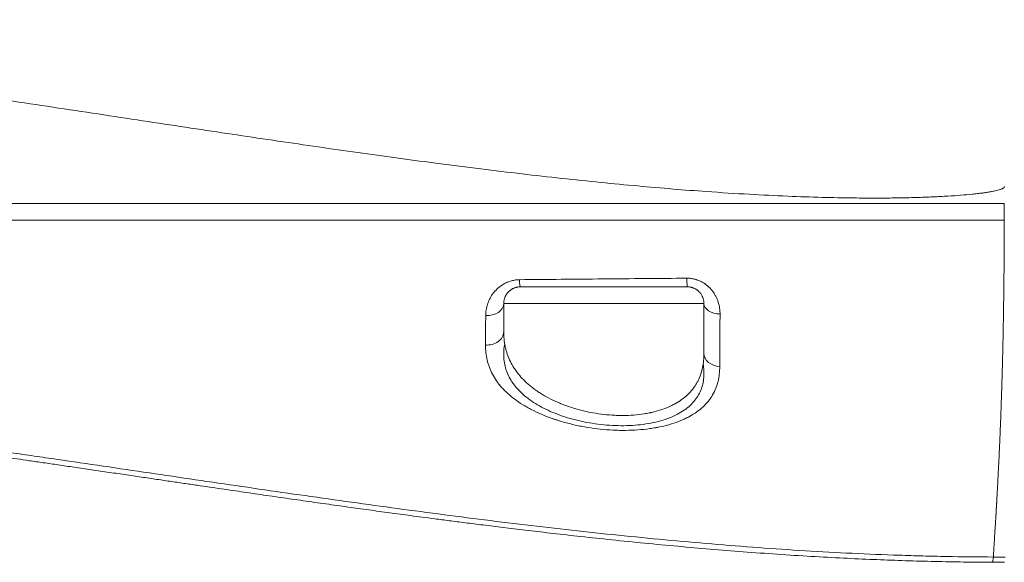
# Model space of a CAD drawing. Header units: millimetres. Extents: x 809 to 6054, y -5716 to -1261.
# Tile 64 of 94: x 5577.68 to 5587.12, y -5596.8 to -5591.6. Entities that reach past the tile are written whole.
import ezdxf

# ---------------------------------------------------------------- set-up
doc = ezdxf.new("R2010")
doc.units = ezdxf.units.MM
doc.header["$LTSCALE"] = 0.3175
doc.layers.add('1轮廓实线层', color=7, linetype='Continuous', lineweight=18)

# ---------------------------------------------------------------- blocks, each defined once
blk = doc.blocks.new('MR07S-930')
at = {"layer": '1轮廓实线层'}
for p, q in [((6890.257, -5793.736), (6890.257, -5794.736)), ((6872.26, -5799.736), (6860.26, -5799.736))]:
    blk.add_line(p, q, dxfattribs=at)
for centre, major_axis, ratio, start_param, end_param in [((6861.26, -5797.736), (0, 1), 0.065993, 2.18078, 3.141593), ((6871.26, -5797.736), (0, -1), 0.029993, 5.218244, 6.283185), ((6859.26, -5799.736), (-1, 0), 0.719436, 1.493035, 3.141593), ((6873.26, -5799.736), (-1, 0), 0.627064, 0, 1.534257), ((6859.26, -5801.429), (-1, 0), 0.795187, 1.481922, 3.141593), ((6873.26, -5802.717), (-1, 0), 0.787485, 0, 1.517447)]:
    blk.add_ellipse(centre, major_axis=major_axis, ratio=ratio, start_param=start_param, end_param=end_param, dxfattribs=at)
for points, degree, knots in [([(6890.26, -5792.736), (6890.26, -5792.737), (6890.259, -5792.741), (6890.258, -5792.745), (6890.257, -5792.75), (6890.255, -5792.755), (6890.254, -5792.759), (6890.252, -5792.764), (6890.249, -5792.768), (6890.247, -5792.773), (6890.244, -5792.777), (6890.241, -5792.781), (6890.238, -5792.786), (6890.235, -5792.79), (6890.231, -5792.794), (6890.221, -5792.804), (6890.201, -5792.821), (6890.167, -5792.842), (6890.125, -5792.863), (6890.075, -5792.884), (6890.016, -5792.906), (6889.926, -5792.935), (6889.797, -5792.969), (6889.623, -5793.007), (6889.421, -5793.045), (6889.19, -5793.083), (6888.931, -5793.119), (6888.644, -5793.154), (6888.216, -5793.201), (6887.623, -5793.253), (6886.838, -5793.307), (6885.945, -5793.353), (6884.94, -5793.389), (6883.815, -5793.413), (6882.561, -5793.423), (6881.058, -5793.415), (6879.282, -5793.381), (6877.204, -5793.309), (6874.894, -5793.195), (6872.603, -5793.048), (6870.373, -5792.878), (6868.258, -5792.696), (6866.038, -5792.483), (6863.725, -5792.241), (6861.329, -5791.97), (6858.861, -5791.672), (6856.444, -5791.363), (6854.084, -5791.049), (6851.787, -5790.732), (6849.433, -5790.397), (6847.03, -5790.048), (6844.598, -5789.688), (6842.122, -5789.317), (6839.58, -5788.933), (6836.953, -5788.534), (6834.264, -5788.127), (6831.539, -5787.718), (6828.799, -5787.312), (6826.215, -5786.937), (6823.803, -5786.594), (6821.579, -5786.285), (6819.391, -5785.989), (6816.927, -5785.666), (6814.245, -5785.329), (6811.394, -5784.99), (6808.733, -5784.692), (6806.057, -5784.41), (6803.412, -5784.151), (6800.837, -5783.918), (6798.552, -5783.725), (6796.532, -5783.565), (6794.95, -5783.445), (6793.746, -5783.355), (6792.865, -5783.29), (6792.065, -5783.229), (6791.344, -5783.172), (6790.702, -5783.119), (6790.137, -5783.069), (6789.649, -5783.02), (6789.236, -5782.974), (6788.898, -5782.928), (6788.68, -5782.892), (6788.56, -5782.867), (6788.512, -5782.856), (6788.468, -5782.845), (6788.429, -5782.834), (6788.393, -5782.823), (6788.362, -5782.813), (6788.334, -5782.802), (6788.315, -5782.793), (6788.302, -5782.786), (6788.294, -5782.781), (6788.287, -5782.775), (6788.281, -5782.77), (6788.275, -5782.764), (6788.27, -5782.757), (6788.266, -5782.751), (6788.263, -5782.743), (6788.261, -5782.738), (6788.26, -5782.736)], 3, [0, 0, 0, 0, 0.000047, 0.000094, 0.000142, 0.000189, 0.000236, 0.000284, 0.000332, 0.000381, 0.000431, 0.000481, 0.000533, 0.000585, 0.000638, 0.000693, 0.001012, 0.001397, 0.001854, 0.002385, 0.002993, 0.003679, 0.005149, 0.006881, 0.008881, 0.01115, 0.013693, 0.016513, 0.019612, 0.026246, 0.03389, 0.042571, 0.052336, 0.063255, 0.07542, 0.088939, 0.107127, 0.127258, 0.149634, 0.174619, 0.194275, 0.2149, 0.236576, 0.259387, 0.28276, 0.30695, 0.331943, 0.353892, 0.376447, 0.399605, 0.423304, 0.447306, 0.471353, 0.49638, 0.522349, 0.548913, 0.575759, 0.602752, 0.629775, 0.651968, 0.673832, 0.695309, 0.716421, 0.746363, 0.774198, 0.800195, 0.824531, 0.852717, 0.877763, 0.899988, 0.919633, 0.936893, 0.946293, 0.954881, 0.96268, 0.969707, 0.975972, 0.981486, 0.986258, 0.990298, 0.993614, 0.996215, 0.99673, 0.997206, 0.997644, 0.998043, 0.998404, 0.998727, 0.999014, 0.999264, 0.999355, 0.999443, 0.999528, 0.999609, 0.999689, 0.999767, 0.999845, 0.999922, 1, 1, 1, 1]), ([(6890.259, -5793.736), (6889.211, -5793.736), (6888.163, -5793.736), (6886.067, -5793.736), (6885.019, -5793.736), (6881.874, -5793.736), (6879.778, -5793.736), (6875.585, -5793.736), (6873.488, -5793.736), (6869.295, -5793.736), (6867.198, -5793.736), (6864.053, -5793.736), (6863.004, -5793.736), (6860.908, -5793.736), (6859.859, -5793.736), (6856.715, -5793.736), (6854.62, -5793.736), (6851.477, -5793.736), (6850.43, -5793.736), (6848.336, -5793.736), (6847.289, -5793.736), (6844.149, -5793.736), (6842.056, -5793.736), (6838.918, -5793.736), (6837.872, -5793.736), (6835.78, -5793.736), (6834.735, -5793.736), (6832.644, -5793.736), (6831.599, -5793.736), (6829.509, -5793.736), (6828.464, -5793.736), (6826.374, -5793.736), (6825.329, -5793.736), (6823.24, -5793.736), (6822.195, -5793.736), (6819.061, -5793.736), (6816.973, -5793.736), (6812.794, -5793.736), (6810.705, -5793.736), (6806.524, -5793.736), (6804.433, -5793.736), (6800.247, -5793.736), (6798.153, -5793.736), (6795.008, -5793.736), (6793.959, -5793.736), (6791.86, -5793.736), (6790.811, -5793.736), (6789.76, -5793.736)], 3, [0, 0, 0, 0, 0.03125, 0.03125, 0.0625, 0.0625, 0.125, 0.125, 0.1875, 0.1875, 0.25, 0.25, 0.28125, 0.28125, 0.3125, 0.3125, 0.375, 0.375, 0.40625, 0.40625, 0.4375, 0.4375, 0.5, 0.5, 0.53125, 0.53125, 0.5625, 0.5625, 0.59375, 0.59375, 0.625, 0.625, 0.65625, 0.65625, 0.6875, 0.6875, 0.75, 0.75, 0.8125, 0.8125, 0.875, 0.875, 0.9375, 0.9375, 0.96875, 0.96875, 1, 1, 1, 1]), ([(6790.26, -5793.736), (6790.409, -5793.736), (6793.978, -5793.736), (6797.666, -5793.736), (6800.623, -5793.736), (6803.923, -5793.736), (6806.718, -5793.736), (6810.04, -5793.736), (6812.538, -5793.736), (6815.999, -5793.736), (6817.113, -5793.736), (6818.841, -5793.736), (6821.391, -5793.736), (6821.653, -5793.736), (6825.252, -5793.736), (6827.807, -5793.736), (6831.523, -5793.736), (6834.766, -5793.736), (6840.191, -5793.736), (6845.305, -5793.736), (6851.343, -5793.736), (6857.633, -5793.736), (6862.614, -5793.736), (6868.083, -5793.736), (6872.732, -5793.736), (6878.01, -5793.736), (6883.871, -5793.736), (6890.257, -5793.736)], 2, [0, 0, 0, 0.00271, 0.06504, 0.06504, 0.127371, 0.127371, 0.189702, 0.189702, 0.252032, 0.252032, 0.283198, 0.283198, 0.314363, 0.314363, 0.376694, 0.376694, 0.439024, 0.439024, 0.501355, 0.501355, 0.626016, 0.626016, 0.750677, 0.750677, 0.875339, 0.875339, 1, 1, 1]), ([(6790.557, -5794.736), (6793.978, -5794.736), (6797.666, -5794.736), (6800.623, -5794.736), (6803.923, -5794.736), (6806.718, -5794.736), (6810.04, -5794.736), (6812.538, -5794.736), (6815.999, -5794.736), (6817.113, -5794.736), (6818.841, -5794.736), (6821.391, -5794.736), (6821.653, -5794.736), (6825.252, -5794.736), (6827.807, -5794.736), (6831.523, -5794.736), (6834.766, -5794.736), (6840.191, -5794.736), (6845.305, -5794.736), (6851.343, -5794.736), (6857.633, -5794.736), (6862.614, -5794.736), (6868.083, -5794.736), (6872.732, -5794.736), (6878.01, -5794.736), (6883.871, -5794.736), (6890.257, -5794.736)], 2, [0, 0, 0, 0.0625, 0.0625, 0.125, 0.125, 0.1875, 0.1875, 0.25, 0.25, 0.28125, 0.28125, 0.3125, 0.3125, 0.375, 0.375, 0.4375, 0.4375, 0.5, 0.5, 0.625, 0.625, 0.75, 0.75, 0.875, 0.875, 1, 1, 1]), ([(6890.256, -5795.064), (6890.256, -5795.097), (6890.256, -5795.155), (6890.256, -5795.213), (6890.255, -5795.238)], 3, [0, 0, 0, 0, 0.570572, 1, 1, 1, 1]), ([(6890.25, -5796.293), (6890.25, -5796.314), (6890.249, -5796.57), (6890.247, -5796.823), (6890.245, -5797.054)], 3, [0, 0, 0, 0, 0.08096, 1, 1, 1, 1]), ([(6890.243, -5797.367), (6890.243, -5797.417), (6890.24, -5797.773), (6890.236, -5798.122), (6890.233, -5798.416)], 3, [0, 0, 0, 0, 0.141744, 1, 1, 1, 1]), ([(6861.206, -5798.309), (6861.164, -5798.309), (6861.123, -5798.311), (6861.041, -5798.317), (6861.001, -5798.321), (6860.879, -5798.339), (6860.801, -5798.355), (6860.648, -5798.397), (6860.574, -5798.422), (6860.484, -5798.459), (6860.466, -5798.466), (6860.431, -5798.482), (6860.413, -5798.49), (6860.361, -5798.515), (6860.327, -5798.533), (6860.227, -5798.588), (6860.164, -5798.627), (6860.045, -5798.711), (6859.988, -5798.755), (6859.908, -5798.825), (6859.882, -5798.849), (6859.832, -5798.898), (6859.807, -5798.923), (6859.736, -5798.998), (6859.692, -5799.05), (6859.569, -5799.207), (6859.499, -5799.316), (6859.426, -5799.456), (6859.411, -5799.485), (6859.385, -5799.541), (6859.372, -5799.57), (6859.336, -5799.655), (6859.314, -5799.712), (6859.258, -5799.883), (6859.23, -5799.997), (6859.193, -5800.225), (6859.183, -5800.339), (6859.182, -5800.453)], 3, [0, 0, 0, 0, 0.03125, 0.03125, 0.0625, 0.0625, 0.125, 0.125, 0.1875, 0.1875, 0.203125, 0.203125, 0.21875, 0.21875, 0.25, 0.25, 0.3125, 0.3125, 0.375, 0.375, 0.40625, 0.40625, 0.4375, 0.4375, 0.5, 0.5, 0.625, 0.625, 0.65625, 0.65625, 0.6875, 0.6875, 0.75, 0.75, 0.875, 0.875, 1, 1, 1, 1]), ([(6861.206, -5798.309), (6862.875, -5798.293), (6864.546, -5798.278), (6867.889, -5798.248), (6869.561, -5798.234), (6871.234, -5798.22)], 3, [0, 0, 0, 0, 0.5, 0.5, 1, 1, 1, 1]), ([(6873.223, -5800.363), (6873.224, -5800.333), (6873.223, -5800.304), (6873.221, -5800.244), (6873.22, -5800.215), (6873.213, -5800.125), (6873.207, -5800.066), (6873.18, -5799.887), (6873.152, -5799.768), (6873.104, -5799.619), (6873.094, -5799.589), (6873.072, -5799.529), (6873.06, -5799.5), (6873.023, -5799.411), (6872.995, -5799.353), (6872.934, -5799.238), (6872.901, -5799.181), (6872.847, -5799.097), (6872.828, -5799.07), (6872.788, -5799.015), (6872.768, -5798.987), (6872.704, -5798.907), (6872.658, -5798.856), (6872.562, -5798.756), (6872.51, -5798.709), (6872.429, -5798.641), (6872.401, -5798.619), (6872.357, -5798.587), (6872.343, -5798.576), (6872.313, -5798.555), (6872.239, -5798.504), (6872.161, -5798.458), (6872.031, -5798.392), (6871.964, -5798.363), (6871.876, -5798.33), (6871.859, -5798.324), (6871.823, -5798.312), (6871.805, -5798.306), (6871.751, -5798.29), (6871.715, -5798.28), (6871.607, -5798.254), (6871.533, -5798.241), (6871.385, -5798.224), (6871.31, -5798.22), (6871.234, -5798.22)], 3, [0, 0, 0, 0, 0.03125, 0.03125, 0.0625, 0.0625, 0.125, 0.125, 0.25, 0.25, 0.28125, 0.28125, 0.3125, 0.3125, 0.375, 0.375, 0.4375, 0.4375, 0.46875, 0.46875, 0.5, 0.5, 0.5625, 0.5625, 0.625, 0.625, 0.65625, 0.65625, 0.671875, 0.671875, 0.6875, 0.75, 0.75, 0.8125, 0.8125, 0.828125, 0.828125, 0.84375, 0.84375, 0.875, 0.875, 0.9375, 0.9375, 1, 1, 1, 1]), ([(6860.26, -5799.736), (6860.26, -5799.69), (6860.263, -5799.643), (6860.276, -5799.549), (6860.286, -5799.501), (6860.315, -5799.406), (6860.333, -5799.357), (6860.361, -5799.297), (6860.368, -5799.284), (6860.38, -5799.26), (6860.387, -5799.248), (6860.408, -5799.211), (6860.423, -5799.187), (6860.457, -5799.139), (6860.475, -5799.115), (6860.516, -5799.067), (6860.538, -5799.044), (6860.573, -5799.008), (6860.586, -5798.997), (6860.612, -5798.974), (6860.625, -5798.963), (6860.667, -5798.929), (6860.698, -5798.908), (6860.747, -5798.877), (6860.764, -5798.867), (6860.791, -5798.853), (6860.8, -5798.848), (6860.819, -5798.838), (6860.828, -5798.834), (6860.877, -5798.811), (6860.918, -5798.795), (6860.973, -5798.778), (6860.985, -5798.774), (6861.008, -5798.768), (6861.019, -5798.765), (6861.055, -5798.757), (6861.079, -5798.752), (6861.129, -5798.744), (6861.155, -5798.741), (6861.207, -5798.737), (6861.233, -5798.736), (6861.26, -5798.736)], 3, [0, 0, 0, 0, 0.125, 0.125, 0.25, 0.25, 0.375, 0.375, 0.40625, 0.40625, 0.4375, 0.4375, 0.5, 0.5, 0.5625, 0.5625, 0.625, 0.625, 0.65625, 0.65625, 0.6875, 0.6875, 0.75, 0.75, 0.78125, 0.78125, 0.796875, 0.796875, 0.8125, 0.8125, 0.875, 0.875, 0.890625, 0.890625, 0.90625, 0.90625, 0.9375, 0.9375, 0.96875, 0.96875, 1, 1, 1, 1]), ([(6871.26, -5798.736), (6869.592, -5798.736), (6867.925, -5798.736), (6864.591, -5798.736), (6862.925, -5798.736), (6861.26, -5798.736)], 3, [0, 0, 0, 0, 0.5, 0.5, 1, 1, 1, 1]), ([(6871.26, -5798.736), (6871.305, -5798.736), (6871.349, -5798.739), (6871.414, -5798.748), (6871.435, -5798.751), (6871.478, -5798.76), (6871.5, -5798.765), (6871.542, -5798.776), (6871.562, -5798.782), (6871.603, -5798.796), (6871.622, -5798.804), (6871.679, -5798.827), (6871.715, -5798.845), (6871.766, -5798.873), (6871.783, -5798.883), (6871.815, -5798.904), (6871.831, -5798.915), (6871.876, -5798.948), (6871.904, -5798.97), (6871.956, -5799.017), (6871.98, -5799.041), (6872.025, -5799.091), (6872.045, -5799.116), (6872.101, -5799.191), (6872.131, -5799.242), (6872.163, -5799.306), (6872.169, -5799.319), (6872.18, -5799.344), (6872.185, -5799.357), (6872.2, -5799.395), (6872.209, -5799.42), (6872.232, -5799.495), (6872.243, -5799.544), (6872.257, -5799.641), (6872.26, -5799.689), (6872.26, -5799.736)], 3, [0, 0, 0, 0, 0.0625, 0.0625, 0.09375, 0.09375, 0.125, 0.125, 0.15625, 0.15625, 0.1875, 0.1875, 0.25, 0.25, 0.28125, 0.28125, 0.3125, 0.3125, 0.375, 0.375, 0.4375, 0.4375, 0.5, 0.5, 0.625, 0.625, 0.65625, 0.65625, 0.6875, 0.6875, 0.75, 0.75, 0.875, 0.875, 1, 1, 1, 1]), ([(6890.233, -5798.416), (6890.232, -5798.49), (6890.23, -5798.718), (6890.227, -5798.943), (6890.225, -5799.093)], 3, [0, 0, 0, 0, 0.323135, 1, 1, 1, 1]), ([(6860.26, -5799.736), (6860.26, -5800.038), (6860.26, -5800.329), (6860.26, -5800.893), (6860.26, -5801.165), (6860.26, -5801.429)], 3, [0, 0, 0, 0, 0.5, 0.5, 1, 1, 1, 1]), ([(6872.26, -5802.717), (6872.26, -5802.495), (6872.26, -5802.268), (6872.26, -5801.801), (6872.26, -5801.561), (6872.26, -5801.067), (6872.26, -5800.813), (6872.26, -5800.288), (6872.26, -5800.017), (6872.26, -5799.736)], 3, [0, 0, 0, 0, 0.25, 0.25, 0.5, 0.5, 0.75, 0.75, 1, 1, 1, 1]), ([(6890.219, -5799.576), (6890.219, -5799.619), (6890.218, -5799.679), (6890.217, -5799.738), (6890.217, -5799.756)], 3, [0, 0, 0, 0, 0.7115, 1, 1, 1, 1]), ([(6859.171, -5802.221), (6859.173, -5801.945), (6859.174, -5801.661), (6859.177, -5801.22), (6859.178, -5801.071), (6859.18, -5800.766), (6859.181, -5800.611), (6859.182, -5800.453)], 3, [0, 0, 0, 0, 0.5, 0.5, 0.75, 0.75, 1, 1, 1, 1]), ([(6873.223, -5800.363), (6873.221, -5800.657), (6873.219, -5801.085), (6873.216, -5801.494), (6873.215, -5801.763), (6873.214, -5801.895), (6873.212, -5802.286), (6873.211, -5802.539), (6873.209, -5803.031), (6873.208, -5803.27), (6873.207, -5803.503)], 3, [0, 0, 0, 0, 0.25, 0.375, 0.375, 0.5, 0.5, 0.75, 0.75, 1, 1, 1, 1]), ([(6890.203, -5800.625), (6890.203, -5800.655), (6890.201, -5800.748), (6890.199, -5800.84), (6890.198, -5800.902)], 3, [0, 0, 0, 0, 0.31749, 1, 1, 1, 1]), ([(6860.26, -5801.429), (6860.26, -5801.577), (6860.267, -5801.723), (6860.295, -5802.011), (6860.317, -5802.153), (6860.353, -5802.329), (6860.361, -5802.364), (6860.377, -5802.434), (6860.404, -5802.538), (6860.434, -5802.64), (6860.501, -5802.844), (6860.553, -5802.977), (6860.673, -5803.239), (6860.741, -5803.368), (6860.855, -5803.558), (6860.916, -5803.652), (6860.981, -5803.745), (6861.026, -5803.807), (6861.049, -5803.838), (6861.166, -5803.991), (6861.267, -5804.11), (6861.486, -5804.342), (6861.603, -5804.455), (6861.855, -5804.674), (6861.989, -5804.781), (6862.167, -5804.911), (6862.204, -5804.936), (6862.277, -5804.988), (6862.315, -5805.013), (6862.428, -5805.088), (6862.505, -5805.137), (6862.742, -5805.28), (6862.907, -5805.371), (6863.252, -5805.545), (6863.431, -5805.628), (6863.666, -5805.725), (6863.713, -5805.744), (6863.809, -5805.782), (6863.953, -5805.838), (6864.1, -5805.89), (6864.397, -5805.99), (6864.6, -5806.051), (6864.912, -5806.134), (6865.017, -5806.16), (6865.176, -5806.197), (6865.23, -5806.209), (6865.338, -5806.232), (6865.392, -5806.243), (6865.664, -5806.296), (6865.882, -5806.332), (6866.32, -5806.389), (6866.539, -5806.41), (6866.87, -5806.431), (6866.98, -5806.436), (6867.118, -5806.44), (6867.146, -5806.441), (6867.201, -5806.442), (6867.228, -5806.443), (6867.311, -5806.444), (6867.366, -5806.444), (6867.639, -5806.442), (6867.853, -5806.433), (6868.271, -5806.4), (6868.476, -5806.376), (6868.777, -5806.328), (6868.876, -5806.31), (6868.999, -5806.285), (6869.024, -5806.28), (6869.072, -5806.27), (6869.145, -5806.254), (6869.216, -5806.237), (6869.45, -5806.179), (6869.629, -5806.125), (6869.97, -5806.005), (6870.133, -5805.938), (6870.364, -5805.828), (6870.439, -5805.789), (6870.549, -5805.729), (6870.585, -5805.709), (6870.638, -5805.677), (6870.656, -5805.667), (6870.691, -5805.645), (6870.846, -5805.549), (6870.989, -5805.446), (6871.223, -5805.253), (6871.33, -5805.152), (6871.526, -5804.939), (6871.615, -5804.828), (6871.716, -5804.682), (6871.735, -5804.653), (6871.773, -5804.593), (6871.828, -5804.504), (6871.878, -5804.413), (6871.97, -5804.228), (6872.023, -5804.102), (6872.111, -5803.843), (6872.147, -5803.71), (6872.205, -5803.438), (6872.225, -5803.298), (6872.253, -5803.013), (6872.26, -5802.867), (6872.26, -5802.717)], 3, [0, 0, 0, 0, 0.03125, 0.03125, 0.0625, 0.0625, 0.070313, 0.070313, 0.078125, 0.09375, 0.09375, 0.125, 0.125, 0.15625, 0.15625, 0.171875, 0.179688, 0.179688, 0.1875, 0.1875, 0.21875, 0.21875, 0.25, 0.25, 0.28125, 0.28125, 0.289063, 0.289063, 0.296875, 0.296875, 0.3125, 0.3125, 0.34375, 0.34375, 0.375, 0.375, 0.382813, 0.382813, 0.390625, 0.40625, 0.40625, 0.4375, 0.4375, 0.453125, 0.453125, 0.460938, 0.460938, 0.46875, 0.46875, 0.5, 0.5, 0.53125, 0.53125, 0.546875, 0.546875, 0.550781, 0.550781, 0.554688, 0.554688, 0.5625, 0.5625, 0.59375, 0.59375, 0.625, 0.625, 0.640625, 0.640625, 0.644531, 0.644531, 0.648438, 0.65625, 0.65625, 0.6875, 0.6875, 0.71875, 0.71875, 0.734375, 0.734375, 0.742188, 0.742188, 0.746094, 0.746094, 0.75, 0.78125, 0.78125, 0.8125, 0.8125, 0.84375, 0.84375, 0.851563, 0.851563, 0.859375, 0.875, 0.875, 0.90625, 0.90625, 0.9375, 0.9375, 0.96875, 0.96875, 1, 1, 1, 1]), ([(6890.186, -5801.575), (6890.185, -5801.604), (6890.183, -5801.74), (6890.18, -5801.875), (6890.178, -5801.981)], 3, [0, 0, 0, 0, 0.205899, 1, 1, 1, 1]), ([(6873.207, -5803.503), (6873.206, -5803.661), (6873.197, -5803.814), (6873.163, -5804.113), (6873.137, -5804.259), (6873.068, -5804.542), (6873.024, -5804.68), (6872.918, -5804.948), (6872.855, -5805.078), (6872.745, -5805.269), (6872.705, -5805.332), (6872.642, -5805.424), (6872.62, -5805.455), (6872.575, -5805.516), (6872.552, -5805.546), (6872.433, -5805.695), (6872.327, -5805.809), (6872.095, -5806.026), (6871.969, -5806.129), (6871.694, -5806.325), (6871.545, -5806.417), (6871.345, -5806.526), (6871.304, -5806.548), (6871.221, -5806.59), (6871.095, -5806.652), (6870.964, -5806.71), (6870.695, -5806.821), (6870.506, -5806.888), (6870.111, -5807.01), (6869.904, -5807.063), (6869.634, -5807.122), (6869.552, -5807.139), (6869.468, -5807.156), (6869.412, -5807.166), (6869.384, -5807.171), (6869.243, -5807.196), (6869.128, -5807.214), (6868.782, -5807.263), (6868.546, -5807.288), (6868.065, -5807.322), (6867.819, -5807.332), (6867.506, -5807.335), (6867.443, -5807.335), (6867.316, -5807.335), (6867.253, -5807.334), (6867.062, -5807.33), (6866.935, -5807.325), (6866.554, -5807.306), (6866.301, -5807.287), (6865.795, -5807.233), (6865.543, -5807.199), (6865.228, -5807.147), (6865.166, -5807.136), (6865.04, -5807.114), (6864.854, -5807.079), (6864.67, -5807.041), (6864.307, -5806.96), (6864.071, -5806.9), (6863.723, -5806.802), (6863.608, -5806.767), (6863.438, -5806.713), (6863.382, -5806.695), (6863.27, -5806.657), (6863.214, -5806.638), (6862.938, -5806.541), (6862.726, -5806.459), (6862.319, -5806.285), (6862.124, -5806.193), (6861.844, -5806.049), (6861.752, -5806), (6861.618, -5805.924), (6861.574, -5805.898), (6861.486, -5805.847), (6861.443, -5805.821), (6861.23, -5805.689), (6861.07, -5805.58), (6860.771, -5805.357), (6860.63, -5805.241), (6860.369, -5805.004), (6860.248, -5804.882), (6860.108, -5804.725), (6860.081, -5804.693), (6860.028, -5804.629), (6859.949, -5804.533), (6859.877, -5804.436), (6859.74, -5804.24), (6859.659, -5804.107), (6859.516, -5803.836), (6859.454, -5803.698), (6859.374, -5803.487), (6859.338, -5803.38), (6859.307, -5803.272), (6859.288, -5803.199), (6859.279, -5803.163), (6859.236, -5802.979), (6859.211, -5802.831), (6859.178, -5802.529), (6859.17, -5802.376), (6859.171, -5802.221)], 3, [0, 0, 0, 0, 0.03125, 0.03125, 0.0625, 0.0625, 0.09375, 0.09375, 0.125, 0.125, 0.140625, 0.140625, 0.148438, 0.148438, 0.15625, 0.15625, 0.1875, 0.1875, 0.21875, 0.21875, 0.25, 0.25, 0.257813, 0.257813, 0.265625, 0.28125, 0.28125, 0.3125, 0.3125, 0.34375, 0.34375, 0.351563, 0.355469, 0.355469, 0.359375, 0.359375, 0.375, 0.375, 0.40625, 0.40625, 0.4375, 0.4375, 0.445313, 0.445313, 0.453125, 0.453125, 0.46875, 0.46875, 0.5, 0.5, 0.53125, 0.53125, 0.539063, 0.539063, 0.546875, 0.5625, 0.5625, 0.59375, 0.59375, 0.609375, 0.609375, 0.617188, 0.617188, 0.625, 0.625, 0.65625, 0.65625, 0.6875, 0.6875, 0.703125, 0.703125, 0.710938, 0.710938, 0.71875, 0.71875, 0.75, 0.75, 0.78125, 0.78125, 0.8125, 0.8125, 0.820313, 0.820313, 0.828125, 0.84375, 0.84375, 0.875, 0.875, 0.90625, 0.90625, 0.921875, 0.929688, 0.929688, 0.9375, 0.9375, 0.96875, 0.96875, 1, 1, 1, 1]), ([(6872.216, -5803.35), (6872.237, -5803.489), (6872.251, -5803.625), (6872.269, -5804.035), (6872.247, -5804.301), (6872.158, -5804.686), (6872.118, -5804.812), (6872.019, -5805.054), (6871.96, -5805.172), (6871.752, -5805.511), (6871.572, -5805.722), (6871.122, -5806.109), (6870.859, -5806.279), (6870.404, -5806.501), (6870.242, -5806.569), (6869.896, -5806.694), (6869.712, -5806.751), (6869.142, -5806.898), (6868.736, -5806.968), (6868.082, -5807.031), (6867.857, -5807.044), (6867.406, -5807.057), (6867.179, -5807.055), (6866.491, -5807.031), (6866.02, -5806.984), (6865.339, -5806.876), (6865.115, -5806.834), (6864.673, -5806.736), (6864.453, -5806.681), (6863.82, -5806.499), (6863.424, -5806.357), (6862.87, -5806.113), (6862.693, -5806.027), (6862.358, -5805.848), (6862.2, -5805.755), (6861.751, -5805.463), (6861.485, -5805.252), (6861.035, -5804.811), (6860.849, -5804.58), (6860.625, -5804.216), (6860.56, -5804.092), (6860.449, -5803.841), (6860.404, -5803.715), (6860.295, -5803.329), (6860.26, -5803.063), (6860.26, -5802.581), (6860.28, -5802.37), (6860.32, -5802.157)], 3, [0, 0, 0, 0, 0.029713, 0.029713, 0.091252, 0.091252, 0.122021, 0.122021, 0.15279, 0.15279, 0.214329, 0.214329, 0.275867, 0.275867, 0.306637, 0.306637, 0.337406, 0.337406, 0.398944, 0.398944, 0.429714, 0.429714, 0.460483, 0.460483, 0.522021, 0.522021, 0.552791, 0.552791, 0.58356, 0.58356, 0.645098, 0.645098, 0.675868, 0.675868, 0.706637, 0.706637, 0.768176, 0.768176, 0.829714, 0.829714, 0.860483, 0.860483, 0.891253, 0.891253, 0.952791, 0.952791, 1, 1, 1, 1]), ([(6890.17, -5802.318), (6890.169, -5802.395), (6890.166, -5802.509), (6890.163, -5802.622), (6890.162, -5802.66)], 3, [0, 0, 0, 0, 0.665374, 1, 1, 1, 1]), ([(6890.151, -5803.13), (6890.149, -5803.214), (6890.145, -5803.388), (6890.14, -5803.558), (6890.138, -5803.647)], 3, [0, 0, 0, 0, 0.474175, 1, 1, 1, 1]), ([(6890.103, -5804.822), (6890.103, -5804.846), (6890.1, -5804.942), (6890.097, -5805.037), (6890.094, -5805.109)], 3, [0, 0, 0, 0, 0.239572, 1, 1, 1, 1]), ([(6889.6, -5814.919), (6888.659, -5814.916), (6887.72, -5814.905), (6886.311, -5814.878), (6885.841, -5814.867), (6884.902, -5814.842), (6884.432, -5814.828), (6883.024, -5814.78), (6882.086, -5814.741), (6880.211, -5814.652), (6879.274, -5814.601), (6877.401, -5814.488), (6876.465, -5814.425), (6874.594, -5814.29), (6873.66, -5814.216), (6871.792, -5814.06), (6870.859, -5813.977), (6868.994, -5813.802), (6868.062, -5813.71), (6865.269, -5813.422), (6863.409, -5813.214), (6860.624, -5812.883), (6859.696, -5812.769), (6857.842, -5812.536), (6856.915, -5812.416), (6855.063, -5812.173), (6854.138, -5812.049), (6852.288, -5811.797), (6851.363, -5811.668), (6849.516, -5811.409), (6848.592, -5811.278), (6846.746, -5811.013), (6845.823, -5810.88), (6843.979, -5810.611), (6843.057, -5810.476), (6841.214, -5810.205), (6840.293, -5810.07), (6838.451, -5809.798), (6837.531, -5809.662), (6835.689, -5809.392), (6834.769, -5809.257), (6833.389, -5809.056), (6832.929, -5808.989), (6832.008, -5808.856), (6831.549, -5808.789), (6830.169, -5808.591), (6829.249, -5808.46), (6827.409, -5808.202), (6826.489, -5808.074), (6825.11, -5807.886), (6824.65, -5807.824), (6823.73, -5807.7), (6823.27, -5807.639), (6821.89, -5807.457), (6820.97, -5807.338), (6819.13, -5807.106), (6818.21, -5806.992), (6816.369, -5806.772), (6815.449, -5806.665), (6813.608, -5806.458), (6812.687, -5806.359), (6810.846, -5806.167), (6809.925, -5806.075), (6808.082, -5805.9), (6807.161, -5805.817), (6804.397, -5805.582), (6802.553, -5805.444), (6800.71, -5805.328)], 3, [0, 0, 0, 0, 0.03125, 0.03125, 0.046875, 0.046875, 0.0625, 0.0625, 0.09375, 0.09375, 0.125, 0.125, 0.15625, 0.15625, 0.1875, 0.1875, 0.21875, 0.21875, 0.25, 0.25, 0.3125, 0.3125, 0.34375, 0.34375, 0.375, 0.375, 0.40625, 0.40625, 0.4375, 0.4375, 0.46875, 0.46875, 0.5, 0.5, 0.53125, 0.53125, 0.5625, 0.5625, 0.59375, 0.59375, 0.625, 0.625, 0.640625, 0.640625, 0.65625, 0.65625, 0.6875, 0.6875, 0.71875, 0.71875, 0.734375, 0.734375, 0.75, 0.75, 0.78125, 0.78125, 0.8125, 0.8125, 0.84375, 0.84375, 0.875, 0.875, 0.90625, 0.90625, 0.9375, 0.9375, 1, 1, 1, 1]), ([(6798.975, -5805.542), (6799.288, -5805.559), (6799.931, -5805.596), (6800.902, -5805.655), (6801.89, -5805.72), (6802.877, -5805.789), (6803.861, -5805.862), (6804.85, -5805.939), (6805.857, -5806.022), (6806.883, -5806.109), (6807.915, -5806.202), (6808.95, -5806.298), (6810.02, -5806.402), (6811.177, -5806.518), (6812.455, -5806.651), (6813.836, -5806.801), (6815.248, -5806.96), (6816.612, -5807.118), (6817.881, -5807.27), (6819.036, -5807.412), (6820.077, -5807.543), (6821.015, -5807.662), (6821.866, -5807.772), (6822.65, -5807.875), (6823.385, -5807.972), (6824.077, -5808.065), (6824.727, -5808.152), (6825.334, -5808.235), (6825.908, -5808.313), (6826.46, -5808.389), (6827.004, -5808.464), (6827.544, -5808.54), (6828.086, -5808.615), (6828.631, -5808.692), (6829.191, -5808.771), (6829.778, -5808.854), (6830.41, -5808.945), (6831.103, -5809.044), (6831.863, -5809.153), (6832.693, -5809.273), (6833.589, -5809.403), (6834.553, -5809.544), (6835.574, -5809.693), (6836.624, -5809.848), (6837.66, -5810), (6838.649, -5810.146), (6839.581, -5810.283), (6840.459, -5810.413), (6841.285, -5810.534), (6842.062, -5810.648), (6842.794, -5810.756), (6843.496, -5810.859), (6844.181, -5810.959), (6844.86, -5811.058), (6845.538, -5811.157), (6846.216, -5811.255), (6846.894, -5811.353), (6847.573, -5811.45), (6848.253, -5811.548), (6848.932, -5811.644), (6849.605, -5811.74), (6850.268, -5811.833), (6850.915, -5811.924), (6851.55, -5812.012), (6852.177, -5812.099), (6852.802, -5812.185), (6853.426, -5812.27), (6854.056, -5812.355), (6854.706, -5812.443), (6855.4, -5812.535), (6856.165, -5812.636), (6857.022, -5812.747), (6857.985, -5812.871), (6859.063, -5813.007), (6860.264, -5813.156), (6861.596, -5813.317), (6863.077, -5813.49), (6864.723, -5813.676), (6866.533, -5813.871), (6868.462, -5814.068), (6870.431, -5814.256), (6872.396, -5814.429), (6874.376, -5814.59), (6876.393, -5814.737), (6878.407, -5814.867), (6880.341, -5814.975), (6882.162, -5815.061), (6883.914, -5815.128), (6885.65, -5815.18), (6887.353, -5815.215), (6888.651, -5815.23), (6889.363, -5815.234), (6889.539, -5815.234)], 3, [0, 0, 0, 0, 0.010441, 0.021409, 0.032343, 0.04337, 0.054295, 0.065142, 0.076314, 0.087848, 0.099338, 0.110716, 0.122375, 0.134998, 0.149276, 0.165018, 0.18105, 0.196368, 0.210517, 0.223357, 0.234901, 0.245263, 0.254641, 0.26329, 0.271436, 0.279158, 0.286392, 0.29311, 0.299427, 0.305525, 0.311545, 0.317553, 0.323564, 0.3296, 0.33576, 0.342219, 0.349188, 0.356858, 0.365319, 0.374549, 0.384513, 0.395222, 0.406673, 0.418555, 0.430215, 0.441207, 0.451513, 0.461252, 0.470434, 0.479024, 0.487092, 0.494817, 0.502375, 0.509884, 0.517395, 0.524914, 0.532432, 0.539944, 0.547467, 0.555004, 0.562494, 0.569839, 0.576992, 0.583986, 0.590898, 0.597796, 0.604688, 0.611598, 0.618683, 0.62623, 0.634574, 0.643988, 0.654598, 0.666455, 0.679635, 0.694262, 0.71047, 0.728486, 0.748523, 0.770104, 0.791955, 0.81326, 0.83462, 0.856896, 0.879323, 0.900526, 0.92015, 0.938781, 0.957704, 0.976806, 0.99428, 1, 1, 1, 1]), ([(6890.065, -5805.975), (6890.062, -5806.066), (6890.057, -5806.193), (6890.052, -5806.318), (6890.051, -5806.353)], 3, [0, 0, 0, 0, 0.718319, 1, 1, 1, 1]), ([(6890.011, -5807.379), (6890.01, -5807.412), (6890.007, -5807.47), (6890.005, -5807.529), (6890.004, -5807.555)], 3, [0, 0, 0, 0, 0.5527, 1, 1, 1, 1]), ([(6889.978, -5808.156), (6889.971, -5808.309), (6889.957, -5808.628), (6889.942, -5808.936), (6889.935, -5809.097)], 3, [0, 0, 0, 0, 0.471799, 1, 1, 1, 1]), ([(6889.91, -5809.602), (6889.909, -5809.62), (6889.895, -5809.911), (6889.88, -5810.194), (6889.867, -5810.453)], 3, [0, 0, 0, 0, 0.062951, 1, 1, 1, 1]), ([(6889.867, -5810.453), (6889.863, -5810.516), (6889.847, -5810.831), (6889.83, -5811.138), (6889.816, -5811.379)], 3, [0, 0, 0, 0, 0.198946, 1, 1, 1, 1]), ([(6889.816, -5811.379), (6889.815, -5811.401), (6889.812, -5811.444), (6889.809, -5811.509), (6889.805, -5811.574), (6889.801, -5811.639), (6889.798, -5811.703), (6889.794, -5811.768), (6889.79, -5811.832), (6889.787, -5811.895), (6889.783, -5811.959), (6889.779, -5812.022), (6889.776, -5812.086), (6889.772, -5812.149), (6889.768, -5812.211), (6889.765, -5812.274), (6889.761, -5812.336), (6889.757, -5812.412), (6889.751, -5812.515), (6889.742, -5812.658), (6889.73, -5812.84), (6889.719, -5813.023), (6889.708, -5813.192), (6889.699, -5813.331), (6889.691, -5813.459), (6889.683, -5813.578), (6889.678, -5813.654), (6889.676, -5813.69)], 3, [0, 0, 0, 0, 0.026705, 0.05341, 0.080116, 0.106821, 0.133526, 0.160231, 0.186936, 0.213641, 0.240346, 0.267052, 0.293757, 0.320462, 0.347167, 0.373872, 0.400577, 0.427282, 0.471494, 0.533387, 0.61296, 0.710214, 0.776487, 0.838602, 0.896559, 0.950358, 1, 1, 1, 1]), ([(6889.676, -5813.69), (6889.675, -5813.714), (6889.671, -5813.762), (6889.667, -5813.835), (6889.662, -5813.908), (6889.658, -5813.982), (6889.653, -5814.057), (6889.648, -5814.132), (6889.644, -5814.208), (6889.639, -5814.284), (6889.634, -5814.362), (6889.629, -5814.44), (6889.624, -5814.518), (6889.62, -5814.597), (6889.615, -5814.677), (6889.61, -5814.757), (6889.605, -5814.838), (6889.602, -5814.892), (6889.6, -5814.919)], 3, [0, 0, 0, 0, 0.057116, 0.11495, 0.173503, 0.232773, 0.292761, 0.353466, 0.41489, 0.477031, 0.539891, 0.603468, 0.667763, 0.732775, 0.798505, 0.864953, 0.932118, 1, 1, 1, 1])]:
    blk.add_open_spline(points, degree=degree, knots=knots, dxfattribs=at)
for points in [[(6890.257, -5794.736), (6890.257, -5794.845), (6890.256, -5794.955), (6890.256, -5795.064)], [(6890.255, -5795.238), (6890.255, -5795.406), (6890.254, -5795.574), (6890.253, -5795.741)], [(6890.253, -5795.741), (6890.252, -5795.926), (6890.251, -5796.11), (6890.25, -5796.293)], [(6890.245, -5797.054), (6890.245, -5797.158), (6890.244, -5797.263), (6890.243, -5797.367)], [(6890.224, -5799.204), (6890.222, -5799.329), (6890.221, -5799.453), (6890.219, -5799.576)], [(6890.225, -5799.093), (6890.225, -5799.13), (6890.224, -5799.167), (6890.224, -5799.204)], [(6890.217, -5799.756), (6890.213, -5799.978), (6890.21, -5800.196), (6890.207, -5800.41)], [(6890.207, -5800.41), (6890.206, -5800.482), (6890.204, -5800.554), (6890.203, -5800.625)], [(6890.193, -5801.225), (6890.19, -5801.343), (6890.188, -5801.46), (6890.186, -5801.575)], [(6890.198, -5800.902), (6890.196, -5801.011), (6890.195, -5801.119), (6890.193, -5801.225)], [(6890.178, -5801.981), (6890.175, -5802.095), (6890.173, -5802.207), (6890.17, -5802.318)], [(6890.162, -5802.66), (6890.159, -5802.82), (6890.155, -5802.976), (6890.151, -5803.13)], [(6890.138, -5803.647), (6890.136, -5803.693), (6890.135, -5803.739), (6890.134, -5803.785)], [(6890.127, -5804.027), (6890.123, -5804.164), (6890.119, -5804.298), (6890.115, -5804.43)], [(6890.134, -5803.785), (6890.132, -5803.867), (6890.129, -5803.947), (6890.127, -5804.027)], [(6890.107, -5804.693), (6890.106, -5804.737), (6890.105, -5804.78), (6890.103, -5804.822)], [(6890.112, -5804.54), (6890.111, -5804.591), (6890.109, -5804.642), (6890.107, -5804.693)], [(6890.115, -5804.43), (6890.114, -5804.467), (6890.113, -5804.503), (6890.112, -5804.54)], [(6890.089, -5805.258), (6890.085, -5805.407), (6890.08, -5805.553), (6890.075, -5805.696)], [(6890.094, -5805.109), (6890.093, -5805.159), (6890.091, -5805.209), (6890.089, -5805.258)], [(6890.07, -5805.825), (6890.068, -5805.875), (6890.067, -5805.925), (6890.065, -5805.975)], [(6890.075, -5805.696), (6890.073, -5805.74), (6890.072, -5805.782), (6890.07, -5805.825)], [(6890.051, -5806.353), (6890.046, -5806.495), (6890.041, -5806.634), (6890.035, -5806.771)], [(6890.022, -5807.106), (6890.02, -5807.166), (6890.017, -5807.225), (6890.015, -5807.285)], [(6890.03, -5806.903), (6890.028, -5806.971), (6890.025, -5807.039), (6890.022, -5807.106)], [(6890.035, -5806.771), (6890.034, -5806.815), (6890.032, -5806.859), (6890.03, -5806.903)], [(6889.997, -5807.723), (6889.995, -5807.759), (6889.994, -5807.794), (6889.992, -5807.829)], [(6890.004, -5807.555), (6890.001, -5807.611), (6889.999, -5807.668), (6889.997, -5807.723)], [(6890.015, -5807.285), (6890.014, -5807.316), (6890.012, -5807.348), (6890.011, -5807.379)], [(6889.982, -5808.072), (6889.98, -5808.1), (6889.979, -5808.128), (6889.978, -5808.156)], [(6889.989, -5807.894), (6889.987, -5807.954), (6889.984, -5808.013), (6889.982, -5808.072)], [(6889.992, -5807.829), (6889.991, -5807.851), (6889.99, -5807.872), (6889.989, -5807.894)], [(6889.927, -5809.261), (6889.921, -5809.376), (6889.916, -5809.489), (6889.91, -5809.602)], [(6889.935, -5809.097), (6889.932, -5809.152), (6889.93, -5809.207), (6889.927, -5809.261)], [(6889.539, -5815.234), (6889.542, -5815.234), (6889.548, -5815.23), (6889.556, -5815.211), (6889.565, -5815.178), (6889.574, -5815.133), (6889.583, -5815.075), (6889.591, -5815.004), (6889.597, -5814.949), (6889.6, -5814.919)], [(6890.26, -5815.236), (6890.18, -5815.236), (6890.02, -5815.236), (6889.78, -5815.235), (6889.619, -5815.235), (6889.539, -5815.234)], [(6890.304, -5814.921), (6890.226, -5814.921), (6890.069, -5814.921), (6889.835, -5814.92), (6889.678, -5814.92), (6889.6, -5814.919)]]:
    blk.add_open_spline(points, degree=3, dxfattribs=at)

msp = doc.modelspace()

# ---------------------------------------------------------------- block references
at = {"xscale": 0.16, "yscale": 0.16, "zscale": 0.16}
msp.add_blockref('MR07S-930', (4484.67476, -4666.36698), dxfattribs=at)

doc.saveas('drawing.dxf')
